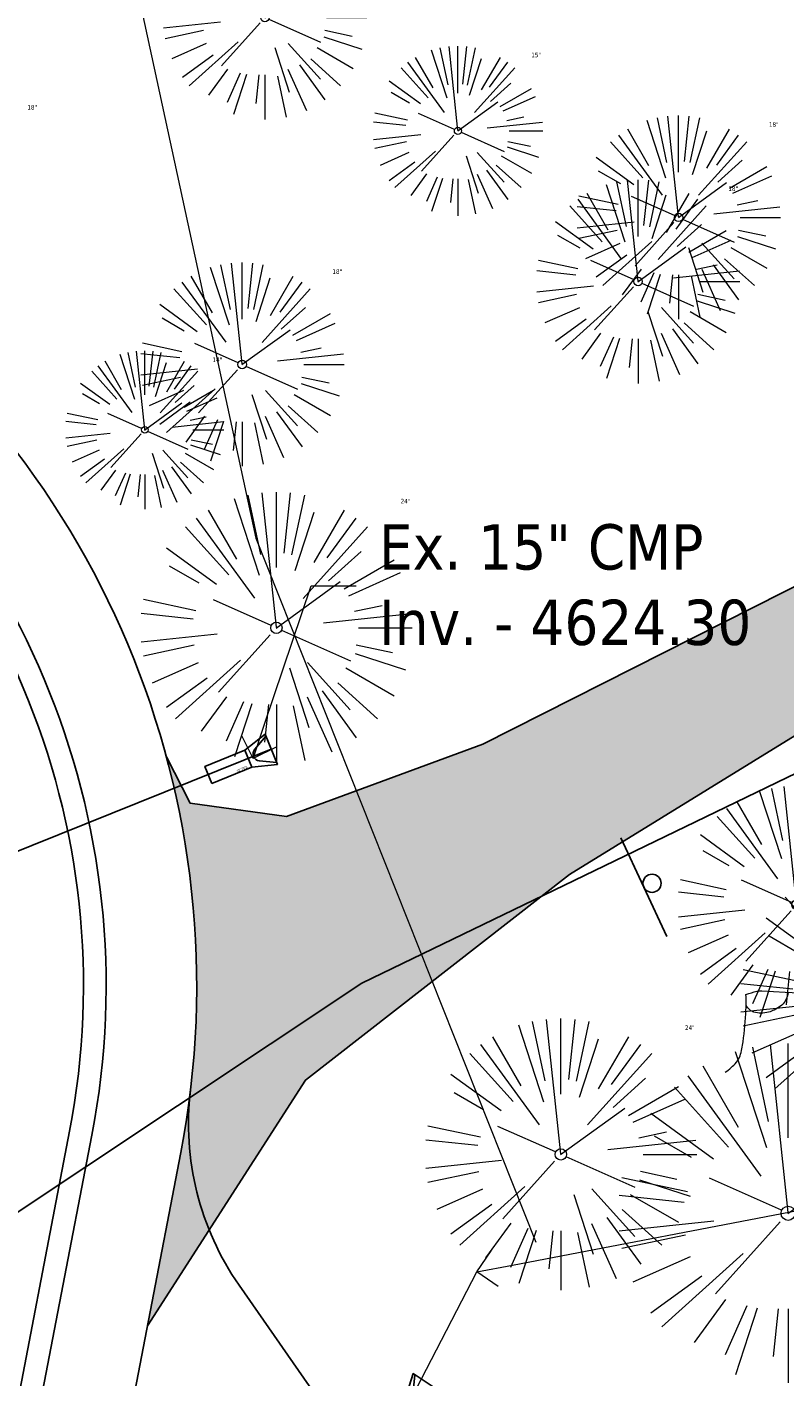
# Model space of a CAD drawing. Header units: feet. Extents: x 1134296 to 1140710, y 647902 to 649877.
# Tile 29 of 34: x 1135100 to 1135167, y 649090 to 649210. Entities that reach past the tile are written whole.
import ezdxf
from ezdxf import colors
from ezdxf.entities.mleader import LeaderData, LeaderLine
from ezdxf.math import Vec2, Vec3

# ---------------------------------------------------------------- set-up
doc = ezdxf.new("R2010")
doc.units = ezdxf.units.FT
doc.header["$MEASUREMENT"] = 0
for name, color, linetype in [('C-ROAD-ASPHALT', 1, 'Continuous'), ('C-UTIL-WATER-MEP', 7, 'Continuous'), ('V-FLOOD-PLAIN', 2, 'Continuous')]:
    doc.layers.add(name, color=color, linetype=linetype)
doc.layers.add('V-ANNO-TEXT', color=7, linetype='Continuous', lineweight=13, plot=False)
for name, color, linetype, lineweight in [('V-PVMT-HTCH-GRVL', 8, 'Continuous', 20), ('V-SITE-VEGE', 8, 'Continuous', 18), ('V-SITE-VEGE-TEXT', 8, 'Continuous', 18), ('V-UTIL-POWR-LINE-UNDR', 8, 'Continuous', 15), ('V-UTIL-WATR-LINE', 8, 'Continuous', 15)]:
    doc.layers.add(name, color=color, linetype=linetype, lineweight=lineweight)
doc.styles.add('SEI-Dim & Leader', font='tahoma.ttf')

# ---------------------------------------------------------------- blocks, each defined once
blk = doc.blocks.new('V-SITE-Sign')
blk.add_line((-0.1202287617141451, 0), (0.119771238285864, 0))
blk.add_circle((-0.0002287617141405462, -0.01999999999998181), 0.02000000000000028)
blk = doc.blocks.new('*U840', base_point=(1135154.133, 649133.53))
at = {"xscale": 39.99999999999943, "yscale": 39.99999999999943, "zscale": 39.99999999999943, "rotation": 115}
blk.add_blockref('V-SITE-Sign', (1135154.133, 649133.53), dxfattribs=at)
blk = doc.blocks.new('V-SITE-VEGE-Coniferious Tree 2')
at = {"color": 0, "linetype": 'ByBlock'}
for p, q in [((-0.0574950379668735, 0.2703678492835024), (-0.1039851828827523, 0.4890788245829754)), ((-0.0003172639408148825, 0.0025937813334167), (-0.05229705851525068, 0.4972664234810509)), ((-3.601054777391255e-05, 0.2219193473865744), (-3.601054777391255e-05, 0.5000060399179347)), ((0.02890183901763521, 0.2753366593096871), (0.05222503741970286, 0.4972664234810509)), ((0.0571938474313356, 0.2692740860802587), (0.1039131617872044, 0.4890788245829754)), ((-0.06264093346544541, 0.1926377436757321), (-0.1545378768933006, 0.4755369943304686)), ((-0.07913071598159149, 0.1088658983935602), (-0.2939353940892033, 0.4045257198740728)), ((-0.1460065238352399, 0.2528363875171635), (-0.2500390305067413, 0.4330260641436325)), ((0.06850648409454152, 0.2109817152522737), (0.1382469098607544, 0.425630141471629)), ((0.139142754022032, 0.2410654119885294), (0.2499670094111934, 0.4330260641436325)), ((0.1868724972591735, 0.2572635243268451), (0.2938633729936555, 0.4045257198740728)), ((-0.1756943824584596, 0.1950752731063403), (-0.3346129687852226, 0.3715878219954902)), ((0.09777767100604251, 0.108636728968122), (0.3345409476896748, 0.3715878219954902)), ((-0.2201011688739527, 0.1598873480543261), (-0.4045617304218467, 0.2938993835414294)), ((0.1919663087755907, 0.1728666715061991), (0.3115823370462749, 0.2805763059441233)), ((0.2487690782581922, 0.143647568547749), (0.4329900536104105, 0.2500030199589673)), ((-0.2844040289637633, 0.1641894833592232), (-0.393144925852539, 0.2269610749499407)), ((0.2658942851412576, 0.1183972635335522), (0.4567507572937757, 0.2033670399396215)), ((-0.0009318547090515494, -0.0006770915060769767), (0.2349564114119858, 0.1707208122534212)), ((-0.2961437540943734, 0.06292784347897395), (-0.4891148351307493, 0.1039491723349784)), ((-0.01992166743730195, 0.008854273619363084), (-0.2318825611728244, 0.1032199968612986)), ((0.2872695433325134, 0.06106323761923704), (0.3884790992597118, 0.08257391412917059)), ((-0.3060292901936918, 0.03215663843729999), (-0.4973024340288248, 0.05226104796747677)), ((0.173080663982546, 0.01818771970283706), (0.497230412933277, 0.05226104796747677)), ((0.3024988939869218, 0), (0.4999700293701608, 0)), ((-0.2182782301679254, -0.02292736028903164), (-0.4973024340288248, -0.05226104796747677)), ((-0.02300503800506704, -0.02554197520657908), (-0.2137781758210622, -0.2373882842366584)), ((0.01849546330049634, -0.008260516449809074), (0.2719985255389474, -0.1211160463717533)), ((-0.302185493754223, -0.0642195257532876), (-0.4891148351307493, -0.1039491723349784)), ((0.2936342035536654, -0.06241742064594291), (0.4274066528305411, -0.09084484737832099)), ((-0.1320480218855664, -0.1188660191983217), (-0.3716238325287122, -0.3345769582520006)), ((0.2891445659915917, -0.09395946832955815), (0.4755009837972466, -0.1545018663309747)), ((-0.2881436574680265, -0.1282723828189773), (-0.4568227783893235, -0.2033670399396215)), ((0.04781873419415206, -0.1473038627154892), (0.1192466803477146, -0.3671294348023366)), ((0.1143820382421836, -0.1271057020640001), (0.2718110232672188, -0.301920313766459)), ((0.2555295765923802, -0.1475434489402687), (0.4329900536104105, -0.2500030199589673)), ((-0.254528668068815, -0.1848980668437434), (-0.4045617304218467, -0.2938993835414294)), ((0.1688618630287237, -0.2324611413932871), (0.2938633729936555, -0.4045257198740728)), ((0.2253521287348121, -0.2029399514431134), (0.3715518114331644, -0.3345769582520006)), ((-0.1842986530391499, -0.2536176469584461), (-0.2766747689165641, -0.3807650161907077)), ((-0.1213812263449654, -0.2725449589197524), (-0.1855903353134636, -0.4167758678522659)), ((0.1131111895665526, -0.2541280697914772), (0.2033310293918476, -0.4567867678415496)), ((-0.09098502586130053, -0.2799408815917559), (-0.1545378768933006, -0.4755369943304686)), ((-0.02966136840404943, -0.2817638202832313), (-0.04434904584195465, -0.4216092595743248)), ((-3.601054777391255e-05, -0.2817638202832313), (-3.601054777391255e-05, -0.5000060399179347)), ((0.06104806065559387, -0.2873055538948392), (0.1039131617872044, -0.4890788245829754))]:
    blk.add_line(p, q, dxfattribs=at)
blk.add_circle((-3.601054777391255e-05, 0), 0.02083358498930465)
blk = doc.blocks.new('_Open90')
at = {"color": 0, "linetype": 'ByBlock', "lineweight": -2}
for p, q in [((-0.5, 0.5), (0, 0)), ((0, 0), (-1, 0)), ((0, 0), (-0.5, -0.5))]:
    blk.add_line(p, q, dxfattribs=at)
blk = doc.blocks.new('*U894', base_point=(1135154.133, 649133.53))
at = {"xscale": 39.99999999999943, "yscale": 39.99999999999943, "zscale": 39.99999999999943, "rotation": 115}
blk.add_blockref('V-SITE-Sign', (1135154.133, 649133.53), dxfattribs=at)
blk = doc.blocks.new('V-SITE-VEGE-Stump')
for points in [[(-0.122905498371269, -0.01429599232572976, 0.05261256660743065), (-0.09863241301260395, 0.007697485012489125, 0.1061947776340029), (-0.09053039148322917, 0.02191696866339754, 0.04486152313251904), (-0.08374707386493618, 0.05273626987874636, 0.02007395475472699), (-0.07764030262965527, 0.1228815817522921, 0.01167487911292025), (-0.07732468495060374, 0.1363966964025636, 0.007866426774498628), (-0.07764030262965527, 0.1564565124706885)], [(-0.07764030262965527, 0.1564565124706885, -0.02766804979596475), (-0.05341885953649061, 0.1633605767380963, -0.0679781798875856), (-0.04316680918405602, 0.1642506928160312), (0.008593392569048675, 0.1616126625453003), (0.05395851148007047, 0.1590945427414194)], [(0.01506844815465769, 0.161253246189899, -0.08286378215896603), (0.008147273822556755, 0.1419669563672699, -0.1113242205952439), (-0.002098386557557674, 0.130555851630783, -0.03931328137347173), (-0.01592715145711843, 0.1222882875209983, -0.04919659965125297), (-0.02797848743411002, 0.1177254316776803, -0.06600187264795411), (-0.0446681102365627, 0.1155126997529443, -0.07018691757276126), (-0.06035359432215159, 0.1177254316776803, -0.1148593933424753), (-0.06850904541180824, 0.1222766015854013, -0.0759377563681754), (-0.07734269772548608, 0.1331671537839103)], [(0.05395851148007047, 0.1590945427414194, 0.004334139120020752), (0.05376627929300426, 0.1369184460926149, 0.00834373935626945), (0.05395851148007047, 0.1253997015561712), (0.05605689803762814, 0.07623641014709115, 0.04625247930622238), (0.06241632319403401, 0.03170819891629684, 0.06962485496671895), (0.07334360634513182, 0.00381048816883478, 0.1497246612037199), (0.07941695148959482, -0.001975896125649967, 0.05852299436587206), (0.09922370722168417, -0.009139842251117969)]]:
    blk.add_lwpolyline(points, format="xyb")
blk = doc.blocks.new('*U1421')
at = {"flags": 128}
blk.add_lwpolyline([(-1.556904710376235, -1.716130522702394), (-1.335741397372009, 0.5312260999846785), (1.33574139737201, -0.5312260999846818), (-0.04693617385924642, -2.316646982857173)], dxfattribs=at)
blk.add_lwpolyline([(1.161514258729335, -0.4619357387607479), (0.0186799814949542, -1.455964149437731, -0.609256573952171), (-1.013501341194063, -1.045464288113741), (-1.161514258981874, 0.4619357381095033)], format="xyb", dxfattribs=at)
blk.add_lwpolyline([(-1.462307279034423, -5.875526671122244), (-2.972275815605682, -5.275010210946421), (-1.556904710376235, -1.716130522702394), (-0.04693617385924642, -2.316646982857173)], close=True, dxfattribs=at)
at = {"layer": 'Defpoints'}
blk.add_text('15" FES', height=0.1999999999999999, rotation=68.28609562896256, dxfattribs=at).set_placement((-0.6383879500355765, -3.571890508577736))
blk = doc.blocks.new('*U1422')
at = {"flags": 128}
blk.add_lwpolyline([(-0.3294427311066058, -2.293583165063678), (-1.404217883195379, -0.3075359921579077), (1.404217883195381, 0.3075359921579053), (1.257934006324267, -1.945933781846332)], dxfattribs=at)
blk.add_lwpolyline([(1.221059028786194, 0.2674226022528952), (0.830507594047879, -1.196009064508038, -0.609256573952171), (-0.2545882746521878, -1.433654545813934), (-1.2210590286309, -0.2674226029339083)], format="xyb", dxfattribs=at)
blk.add_lwpolyline([(2.077316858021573, -5.687258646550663), (0.4899401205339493, -6.034908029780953), (-0.3294427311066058, -2.293583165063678), (1.257934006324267, -1.945933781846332)], close=True, dxfattribs=at)
at = {"layer": 'Defpoints'}
blk.add_text('15" FES', height=0.1999999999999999, rotation=102.327110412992, dxfattribs=at).set_placement((1.470503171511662, -3.317161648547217))
blk = doc.blocks.new('C_PBASE-PACTOLA_02403811')
at = {"layer": '', "flags": 128}
blk.add_lwpolyline([(1134553.979962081, 648677.2843639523), (1134544.902369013, 648742.2703875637, -0.09433329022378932), (1134550.434197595, 648854.3354307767), (1134558.997505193, 648889.7214101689, -0.1428635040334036), (1134712.374228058, 649156.8312964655), (1134786.199238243, 649227.8108874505, -0.04164346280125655), (1134812.006441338, 649248.7876063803), (1134833.030879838, 649263.1487701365, -0.2654684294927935), (1134926.96397912, 649270.7084407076), (1134949.260464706, 649260.2481514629, -0.03670103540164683), (1135013.162783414, 649224.3333579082), (1135075.321908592, 649183.1273199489, -0.3025232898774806), (1135105.389164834, 649111.5845632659), (1135099.687602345, 649081.8875520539, -0.04927264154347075), (1135094.100293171, 649063.036833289), (1135036.844839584, 648922.3955038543, -0.009218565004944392), (1135029.58001939, 648905.4517031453), (1134962.363987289, 648756.3352782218, -0.01915469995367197), (1134945.301367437, 648722.0511597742), (1134909.791676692, 648657.06607992, -0.111236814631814)], format="xyb", dxfattribs=at)
blk.add_lwpolyline([(1135121.227039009, 649145.7032626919), (1135090.690685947, 649133.42446012)], dxfattribs=at)
at = {"layer": ''}
blk.add_lwpolyline([(1135150.106472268, 649052.7142391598), (1135118.394372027, 649098.3364514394, -0.1835030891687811), (1135114.097630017, 649115.5611437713)], format="xyb", dxfattribs=at)
at = {"layer": 'C-ROAD-ASPHALT'}
blk.add_lwpolyline([(1134916.811965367, 648653.2299950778), (1134952.321656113, 648718.215074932, 0.01915469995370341), (1134969.657277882, 648753.0477392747), (1135036.873309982, 648902.1641641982, 0.009218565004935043), (1135044.254367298, 648919.3790657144), (1135101.509820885, 649060.0203951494, 0.04927264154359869), (1135107.544114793, 649080.3791714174), (1135113.245677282, 649110.0761826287, 0.3025232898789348), (1135079.742163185, 649189.7952543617), (1135017.583038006, 649231.0012923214, 0.03670103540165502), (1134952.658282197, 649267.4907225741), (1134930.361796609, 649277.95101182, 0.265468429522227), (1134828.518541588, 649269.7547374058), (1134807.494103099, 649255.3935736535, 0.04164346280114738), (1134780.654611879, 649233.5777859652), (1134706.829601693, 649162.5981949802, 0.05765878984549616), (1134625.196538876, 649063.6602364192, -0.5722564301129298), (1134616.582948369, 649064.0343807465), (1134601.857481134, 649091.7855040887)], format="xyb", dxfattribs=at)
at = {"layer": 'C-UTIL-WATER-MEP', "flags": 128}
blk.add_lwpolyline([(1134555.960731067, 648677.5610482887), (1134546.883138, 648742.5470719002, -0.09433329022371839), (1134552.378087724, 648853.8650148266), (1134560.941395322, 648889.2509942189, -0.1428635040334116), (1134713.760384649, 649155.3895718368), (1134787.585394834, 649226.3691628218, -0.04164346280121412), (1134813.134525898, 649247.1361145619), (1134834.158964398, 649261.4972783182, -0.2654684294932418), (1134926.114524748, 649268.8977979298), (1134948.411010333, 649258.437508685, -0.03670103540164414), (1135012.057719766, 649222.6663743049), (1135074.216844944, 649181.4603363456, -0.302523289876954), (1135103.425036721, 649111.961658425), (1135097.723474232, 649082.264647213, -0.04927264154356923), (1135092.247911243, 649063.7909428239), (1135034.992457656, 648923.1496133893, -0.009218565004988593), (1135027.756696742, 648906.273587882), (1134960.540664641, 648757.1571629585, -0.01915469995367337), (1134943.546295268, 648723.0101809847), (1134908.036604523, 648658.0251011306, -0.1112368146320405)], format="xyb", dxfattribs=at)
at = {"layer": '', "color": 221, "linetype": 'Continuous', "lineweight": -3, "rotation": 313.9304044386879}
for name, p in [('*U1421', (1135121.22703901, 649145.7032626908)), ('*U1422', (1135134.96218445, 649089.7263041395, 4625.101503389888))]:
    blk.add_blockref(name, p, dxfattribs=at)
blk = doc.blocks.new('C_XBASE-PACTOLA_02403811')
at = {"layer": 'V-PVMT-HTCH-GRVL', "transparency": 33554610}
h = blk.add_hatch(dxfattribs=at)
h.set_pattern_fill('AR-SAND', color=256)
h.set_pattern_definition([(37.50000000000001, (0, 0), (-0.06299335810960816, 1.926823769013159), [0, -1.52, 0, -1.7, 0, -1.625]), (7.499999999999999, (0, 0), (1.769776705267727, 2.82214606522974), [0, -0.82, 0, -1.37, 0, -0.525]), (327.5, (-1.23, 0), (3.114141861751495, 0.005659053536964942), [0, -0.5, 0, -1.8, 0, -2.35]), (317.5, (-1.23, 0), (3.006126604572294, 0.8776755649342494), [0, -0.25, 0, -1.18, 0, -1.35])])
edge = h.paths.add_edge_path()
edge.add_line((1135299.063, 649179.0219999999), (1135359.935, 649193.25))
edge.add_line((1135359.935, 649193.25), (1135357.6, 649204.5630000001))
edge.add_line((1135357.6, 649204.5630000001), (1135297.029, 649189.085))
edge.add_line((1135297.029, 649189.085), (1135246.745999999, 649179.3969999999))
edge.add_line((1135246.745999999, 649179.3969999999), (1135208.995, 649173.44))
edge.add_line((1135208.995, 649173.44), (1135171.842, 649162.29))
edge.add_line((1135171.842, 649162.29), (1135139.912, 649146.159))
edge.add_line((1135139.912, 649146.159), (1135122.574, 649139.7599999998))
edge.add_line((1135122.574, 649139.7599999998), (1135114.055, 649140.952))
edge.add_line((1135114.055, 649140.952), (1135111.969708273, 649145.0348135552))
edge.add_arc((1135036.64468091, 649124.7828938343), 77.9999999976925, -10.868034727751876, 15.048701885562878, ccw=False)
edge.add_line((1135113.245677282, 649110.0761826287), (1135110.302075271, 649094.7442131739))
edge.add_line((1135110.302075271, 649094.7442131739), (1135124.253, 649116.4640000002))
edge.add_line((1135124.253, 649116.4640000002), (1135147.572, 649134.6260000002))
edge.add_line((1135147.572, 649134.6260000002), (1135176.017999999, 649152.1529999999))
edge.add_line((1135176.017999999, 649152.1529999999), (1135211.365, 649161.2510000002))
edge.add_line((1135211.365, 649161.2510000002), (1135250.66, 649167.3619999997))
edge.add_line((1135250.66, 649167.3619999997), (1135299.063, 649179.0219999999))
at = {"layer": '', "flags": 128}
for points in [[(1135111.969708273, 649145.0348135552), (1135114.055, 649140.952), (1135122.574, 649139.7599999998), (1135139.912, 649146.159), (1135171.842, 649162.29), (1135208.995, 649173.44), (1135246.745999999, 649179.3969999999), (1135297.029, 649189.085), (1135357.6, 649204.5630000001)], [(1135110.302075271, 649094.7442131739), (1135124.253, 649116.4640000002), (1135147.572, 649134.6260000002), (1135176.017999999, 649152.1529999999), (1135211.365, 649161.2510000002), (1135250.66, 649167.3619999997), (1135299.063, 649179.0219999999), (1135359.935, 649193.25)]]:
    blk.add_lwpolyline(points, dxfattribs=at)
at = {"layer": 'V-FLOOD-PLAIN', "flags": 128}
blk.add_lwpolyline([(1134914.782730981, 649486.6812236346), (1134964.912024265, 649449.9128447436), (1134986.127264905, 649409.6138352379), (1134975.347427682, 649311.0767022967), (1134958.917484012, 649205.057923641), (1134955.558909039, 649145.2391346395), (1134964.044928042, 649110.8634109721), (1134999.274655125, 649087.9986497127), (1135032.634643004, 649078.2829496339), (1135064.165377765, 649081.7137970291), (1135129.218654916, 649125.0400490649), (1135225.738491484, 649171.7426832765), (1135337.320879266, 649207.1686943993), (1135395.200465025, 649212.4327917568)], dxfattribs=at)
at = {"layer": 'V-UTIL-POWR-LINE-UNDR', "flags": 128}
blk.add_lwpolyline([(1134459.677329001, 648691.5978201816), (1134473.792826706, 648747.2770438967), (1134487.668805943, 648772.8760612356), (1134492.621603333, 648802.5716343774), (1134496.091176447, 648841.0190152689), (1134500.796308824, 648860.3211453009), (1134494.587384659, 648928.3795930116), (1134495.610681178, 649027.1179445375), (1134495.955, 649106.737), (1134599.221251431, 649131.4978260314), (1134637.553107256, 649168.5421751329), (1134656.340245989, 649214.8847448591), (1134694.635392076, 649279.0850905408), (1134746.477990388, 649319.7325033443), (1134803.106029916, 649342.8457422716), (1134848.624546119, 649349.4784079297), (1134877.799434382, 649337.8966334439), (1134908.972639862, 649315.1325047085), (1134965.723883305, 649315.5318607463), (1135021.655, 649297.834), (1135074.570971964, 649267.2988659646), (1135109.814885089, 649210.9488559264), (1135119.855903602, 649164.3586520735), (1135144.601334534, 649102.1495441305)], dxfattribs=at)
at = {"layer": 'V-UTIL-WATR-LINE', "flags": 128}
blk.add_lwpolyline([(1135113.62, 649049.674), (1135139.398, 649099.505)], dxfattribs=at)
blk.add_lwpolyline([(1135113.62, 649049.674), (1135139.398, 649099.505)], dxfattribs=at)
at = {"layer": ''}
for name in ['*U840', '*U894']:
    blk.add_blockref(name, (1135154.133, 649133.53), dxfattribs=at)
at = {"layer": '', "xscale": 39.99999999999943, "yscale": 39.99999999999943, "zscale": 39.99999999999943, "rotation": 115}
blk.add_blockref('V-SITE-Sign', (1135154.133, 649133.53), dxfattribs=at)
at = {"layer": 'V-SITE-VEGE'}
for name, p, xscale, yscale, zscale in [('V-SITE-VEGE-Coniferious Tree 2', (1135120.673, 649210.38), 17.99978256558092, 17.99978256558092, 17.99978256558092), ('V-SITE-VEGE-Coniferious Tree 2', (1135137.715, 649200.362), 14.99981880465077, 14.99981880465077, 14.99981880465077), ('V-SITE-VEGE-Coniferious Tree 2', (1135157.21, 649192.714), 17.99978256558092, 17.99978256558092, 17.99978256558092), ('V-SITE-VEGE-Coniferious Tree 2', (1135153.628, 649187.044), 17.99978256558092, 17.99978256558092, 17.99978256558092), ('V-SITE-VEGE-Coniferious Tree 2', (1135118.66, 649179.715), 17.99978256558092, 17.99978256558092, 17.99978256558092), ('V-SITE-VEGE-Coniferious Tree 2', (1135110.056, 649173.933), 13.99983088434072, 13.99983088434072, 13.99983088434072), ('V-SITE-VEGE-Coniferious Tree 2', (1135167.632, 649131.97), 20.99974632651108, 20.99974632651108, 20.99974632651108), ('V-SITE-VEGE-Stump', (1135166.284, 649117.729), 40.31522404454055, 40.31522404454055, 40.31522404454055), ('V-SITE-VEGE-Coniferious Tree 2', (1135166.88, 649104.695), 29.99963760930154, 29.99963760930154, 29.99963760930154)]:
    blk.add_blockref(name, p, dxfattribs=dict(at, xscale=xscale, yscale=yscale, zscale=zscale))
at = {"layer": 'V-SITE-VEGE', "xscale": 23.99971008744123, "yscale": 23.99971008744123, "zscale": 23.99971008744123, "rotation": 8.537736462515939e-07}
for p in [(1135121.689, 649156.438), (1135174.639, 649123.729), (1135146.806, 649109.901)]:
    blk.add_blockref('V-SITE-VEGE-Coniferious Tree 2', p, dxfattribs=at)
at = {"layer": 'V-SITE-VEGE-TEXT', "char_height": 0.4, "attachment_point": 7, "style": 'SEI-Dim & Leader'}
for s, insert in [('15"', (1135144.194453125, 649206.862)), ('18"', (1135099.69234375, 649202.238)), ('18"', (1135165.18534375, 649200.714)), ('18"', (1135161.60334375, 649195.044)), ('18"', (1135126.63534375, 649187.715)), ('14"', (1135116.036822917, 649179.933)), ('24"', (1135132.656125, 649167.438)), ('24"', (1135157.773125, 649120.901))]:
    blk.add_mtext(s, dxfattribs=dict(at, insert=insert))
at = {"layer": 'V-ANNO-TEXT'}
ml = blk.add_multileader_mtext('Standard', dxfattribs=at)
ml.set_content('Ex. 15" CMP\\PInv. - 4624.30', color=256, style='SEI-Dim & Leader')
ml.set_leader_properties(color=256, linetype='ByLayer', lineweight=-1)
ml.set_arrow_properties(name='OPEN90')
ml.build(insert=Vec2(0, 0))
ml.multileader.update_dxf_attribs({"text_left_attachment_type": 2, "text_right_attachment_type": 2, "dogleg_length": 0.1, "arrow_head_size": 3.2, "scale": 40})
ctx = ml.context
ctx.base_point, ctx.scale, ctx.arrow_head_size, ctx.plane_origin = Vec3(1135128.741878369, 649160.140905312), 40, 3.2, Vec3(1135119.632, 649144.881)
ctx.left_attachment, ctx.right_attachment = 2, 2
notes = []
notes.append((ctx, [(0, (1, 1, 0), (1135124.741878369, 649160.140905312), (1, 0), 4, [(0, [(1135119.632, 649144.881)], 0, [])])]))
ctx.mtext.insert, ctx.mtext.flow_direction = Vec3(1135130.741878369, 649165.593781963), 5
ml = blk.add_multileader_mtext('Standard', dxfattribs=at)
ml.set_content('Water Line Drain', color=256, style='SEI-Dim & Leader')
ml.set_leader_properties(color=256, linetype='ByLayer', lineweight=-1)
ml.set_arrow_properties(name='OPEN90')
ml.build(insert=Vec2(0, 0))
ml.multileader.update_dxf_attribs({"text_left_attachment_type": 2, "text_right_attachment_type": 2, "dogleg_length": 0.1, "arrow_head_size": 3.2, "scale": 40})
ctx = ml.context
ctx.base_point, ctx.scale, ctx.arrow_head_size, ctx.plane_origin = Vec3(1135183.762024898, 649107.2762716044), 40, 3.2, Vec3(1135139.398, 649099.505)
ctx.left_attachment, ctx.right_attachment = 2, 2
notes.append((ctx, [(0, (1, 1, 0), (1135179.762024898, 649107.2762716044), (1, 0), 4, [(0, [(1135139.398, 649099.505)], 0, [])])]))
ctx.mtext.insert, ctx.mtext.flow_direction = Vec3(1135185.762024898, 649109.3313421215), 5
ml = blk.add_multileader_mtext('Standard', dxfattribs=at)
ml.set_content('Water Line Drain', color=256, style='SEI-Dim & Leader')
ml.set_leader_properties(color=256, linetype='ByLayer', lineweight=-1)
ml.set_arrow_properties(name='OPEN90')
ml.build(insert=Vec2(0, 0))
ml.multileader.update_dxf_attribs({"text_left_attachment_type": 2, "text_right_attachment_type": 2, "dogleg_length": 0.1, "arrow_head_size": 3.2, "scale": 40})
ctx = ml.context
ctx.base_point, ctx.scale, ctx.arrow_head_size, ctx.plane_origin = Vec3(1135183.762024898, 649107.2762716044), 40, 3.2, Vec3(1135139.398, 649099.505)
ctx.left_attachment, ctx.right_attachment = 2, 2
notes.append((ctx, [(0, (1, 1, 0), (1135179.762024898, 649107.2762716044), (1, 0), 4, [(0, [(1135139.398, 649099.505)], 0, [])])]))
ctx.mtext.insert, ctx.mtext.flow_direction = Vec3(1135185.762024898, 649109.3313421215), 5
for ctx, leaders in notes:
    for number, flags, end, landing, length, lines in leaders:
        leader = LeaderData()
        leader.index, (leader.has_last_leader_line, leader.has_dogleg_vector, leader.attachment_direction) = number, flags
        leader.last_leader_point, leader.dogleg_vector, leader.dogleg_length = Vec3(end), Vec3(landing), length
        for number, points, colour, breaks in lines:
            line = LeaderLine()
            line.index, line.vertices, line.color, line.breaks = number, Vec3.list(points), colors.encode_raw_color(colour), breaks
            leader.lines.append(line)
        ctx.leaders.append(leader)

msp = doc.modelspace()

# ---------------------------------------------------------------- block references
at = {"layer": ''}
msp.add_blockref('C_XBASE-PACTOLA_02403811', (0, 0), dxfattribs=at)

# ---------------------------------------------------------------- next in the draw order: block references
msp.add_blockref('C_PBASE-PACTOLA_02403811', (0, 0), dxfattribs=at)

doc.saveas('drawing.dxf')
